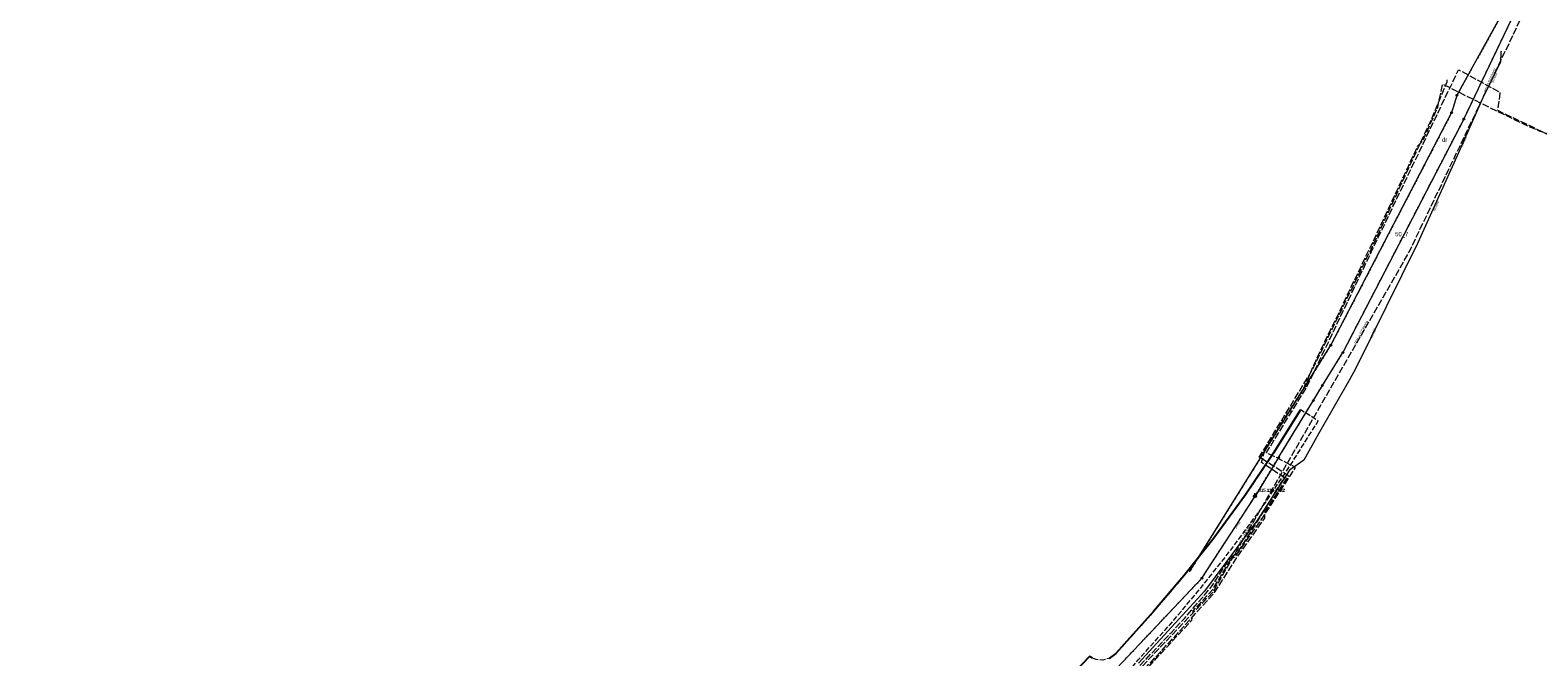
# Model space of a CAD drawing. Header units: feet. Extents: x 6524992 to 6539952, y 6047571 to 6067901.
# Tile 47 of 53: x 6531568 to 6532003, y 6048783 to 6048964. Entities that reach past the tile are written whole.
import ezdxf
from ezdxf.enums import TextEntityAlignment as Align

# ---------------------------------------------------------------- set-up
doc = ezdxf.new("R2010")
doc.units = ezdxf.units.FT
doc.header["$MEASUREMENT"] = 0
for name, pattern in [('1.5_0.5', [2, 1.5, -0.5]), ('218-500', [1, 0.5, -0.5]), ('219-500', [0]), ('mz2.0_0.5', [2.5, 2, -0.5])]:
    doc.linetypes.add(name, pattern=pattern)
doc.layers.get('0').update_dxf_attribs({"linetype": 'CONTINUOUS', "lineweight": 18})
for name, color, linetype, transparency in [('131-Punkt osnowy pomiarowej', 7, 'CONTINUOUS', 0.5), ('131-Punkt osnowy pomiarowej-Atr103', 7, 'CONTINUOUS', 0.5), ('202-Punkt graniczny stabilizowany trwale', 7, 'CONTINUOUS', 0.5), ('210-Oznaczenie użytku', 7, 'CONTINUOUS', 0.5), ('211-Nr działki', 7, 'CONTINUOUS', 0.5), ('218-Granica użytku', 7, 'CONTINUOUS', 0.5), ('219-Linia granicy', 7, 'CONTINUOUS', 0.5), ('jezdnia (powierzchnia)', 7, 'CONTINUOUS', 0.5), ('jezdnia (powierzchnia)-Atr17', 7, 'CONTINUOUS', 0.5), ('krawężnik (linia)', 7, 'CONTINUOUS', 0.5), ('przewód gazowy - projektowany lub w budowie (linia) - ob. projektowany', 7, 'CONTINUOUS', 0.5), ('przewód gazowy - projektowany lub w budowie (linia) - ob. projektowany-Atr1', 7, 'CONTINUOUS', 0.5), ('przewód telekomunikacyjny - projektowany lub w budowie (linia) - ob. projektowany', 7, 'CONTINUOUS', 0.5), ('przewód wodociągowy (linia)', 7, 'CONTINUOUS', 0.5), ('przewód wodociągowy (linia)-Atr1', 7, 'CONTINUOUS', 0.5)]:
    doc.layers.add(name, color=color, linetype=linetype, transparency=transparency)
doc.styles.get("Standard").update_dxf_attribs({"font": 'arial.ttf'})

# ---------------------------------------------------------------- blocks, each defined once
blk = doc.blocks.new('202')
at = {"color": 0, "linetype": 'Continuous', "lineweight": 0}
blk.add_circle((0, 0), 0.25, dxfattribs=at)
blk = doc.blocks.new('131')
at = {"color": 0, "linetype": 'Continuous', "lineweight": 13}
blk.add_line((0, 0.375), (0, 0.875), dxfattribs=at)
blk.add_circle((0, 0), 0.375, dxfattribs=at)

msp = doc.modelspace()

# ---------------------------------------------------------------- linework, layer by layer
at = {"layer": '218-Granica użytku', "color": 3, "linetype": '218-500', "lineweight": 18, "flags": 128}
for points in [[(6531981.96, 6048938.42), (6532012.54, 6049002.4)], [(6531993.89, 6048970.41), (6531979.95, 6048945.27)], [(6531979.95, 6048945.27), (6531978.4, 6048940.24)], [(6531978.4, 6048940.24), (6531975.72, 6048935.07)], [(6531975.72, 6048935.07), (6531943.56, 6048873.2)], [(6531977.04, 6048928.93), (6531981.96, 6048938.42)], [(6531947.05, 6048871.04), (6531977.04, 6048928.93)], [(6531943.56, 6048873.2), (6531902.75, 6048807.81)], [(6531941.12, 6048861.56), (6531947.05, 6048871.04)], [(6531938.51, 6048857.18), (6531941.12, 6048861.56)], [(6531928.5, 6048840.77), (6531938.51, 6048857.18)], [(6531921.62, 6048829.49), (6531928.5, 6048840.77)], [(6531906.36, 6048805.96), (6531921.62, 6048829.49)], [(6531867.09, 6048764.46), (6531906.36, 6048805.96)]]:
    msp.add_lwpolyline(points, dxfattribs=at)
at = {"layer": '219-Linia granicy', "color": 3, "linetype": '219-500', "lineweight": 18, "flags": 128}
for points in [[(6531981.96, 6048938.42), (6532012.54, 6049002.4)], [(6531979.95, 6048945.27), (6531993.89, 6048970.41)], [(6531979.95, 6048945.27), (6531978.4, 6048940.24)], [(6531943.56, 6048873.2), (6531978.4, 6048940.24)], [(6531981.96, 6048938.42), (6531947.05, 6048871.04)], [(6531902.75, 6048807.81), (6531943.56, 6048873.2)], [(6531941.12, 6048861.56), (6531947.05, 6048871.04)], [(6531938.51, 6048857.18), (6531941.12, 6048861.56)], [(6531928.5, 6048840.77), (6531938.51, 6048857.18)], [(6531928.5, 6048840.77), (6531921.62, 6048829.49)], [(6531906.36, 6048805.96), (6531921.62, 6048829.49)], [(6531867.09, 6048764.46), (6531906.36, 6048805.96)]]:
    msp.add_lwpolyline(points, dxfattribs=at)
at = {"layer": 'jezdnia (powierzchnia)', "color": 7, "linetype": '1.5_0.5', "lineweight": 18, "flags": 128}
msp.add_lwpolyline([(6531934.86, 6048854.54), (6531926.95, 6048841.93), (6531918.96, 6048830.06), (6531909.5, 6048817.18), (6531901.18, 6048806.68), (6531892.44, 6048796.38), (6531883.95, 6048786.92), (6531881.51, 6048784.27), (6531879.59, 6048782.86), (6531877.75, 6048782.38), (6531875.82, 6048782.5), (6531874.76, 6048782.88), (6531873.9, 6048783.37), (6531869.6, 6048778.86), (6531870.13, 6048778.03), (6531870.82, 6048776.02), (6531870.85, 6048775.07), (6531870.54, 6048773.29), (6531869.38, 6048771.34), (6531868.01, 6048769.93), (6531863.36, 6048765.34), (6531859.32, 6048761.55), (6531848.76, 6048752.38), (6531843.59, 6048748.2), (6531831.18, 6048739.14), (6531817.84, 6048729.74), (6531793.06, 6048712.45), (6531781.56, 6048705.02), (6531771.84, 6048699.39), (6531762.11, 6048694.16), (6531748.35, 6048687.6), (6531736.63, 6048682.63), (6531731.2, 6048680.43), (6531723.01, 6048677.15), (6531720.39, 6048676.29), (6531718.04, 6048676.19), (6531716, 6048676.85), (6531700.78, 6048671.82), (6531700.43, 6048670.57), (6531699.94, 6048669.55), (6531698.66, 6048667.85), (6531696.88, 6048666.7), (6531694.1, 6048665.57), (6531671.86, 6048656.66), (6531663.54, 6048653.32), (6531665.69, 6048647.72), (6531673.65, 6048650.92), (6531696.57, 6048660.12), (6531711.19, 6048665.9), (6531713.11, 6048666.5), (6531715.24, 6048666.77), (6531717.08, 6048666.7), (6531718.61, 6048666.2), (6531721.55, 6048664.8), (6531726.41, 6048662.46), (6531732.77, 6048659.4), (6531735.33, 6048664.82), (6531734.21, 6048665.57), (6531733.07, 6048666.83), (6531732.2, 6048668.59), (6531731.94, 6048669.96), (6531732.02, 6048671.12), (6531732.75, 6048673.21), (6531733.92, 6048674.7), (6531735.62, 6048675.73), (6531738.9, 6048677.05), (6531750.92, 6048682.22), (6531764.64, 6048688.73), (6531774.64, 6048694.07), (6531784.88, 6048700.05), (6531796.3, 6048707.41), (6531807.81, 6048715.38), (6531812.49, 6048718.65), (6531821.51, 6048725), (6531834.56, 6048734.18), (6531847.16, 6048743.36), (6531852.83, 6048747.95), (6531863.16, 6048756.92), (6531867.95, 6048761.44), (6531872.3, 6048765.7), (6531873.84, 6048766.99), (6531875.25, 6048767.75), (6531877.35, 6048768.27), (6531879.48, 6048768.24), (6531881.09, 6048767.74), (6531883.2, 6048766.46), (6531886.63, 6048772.09), (6531886.01, 6048772.9), (6531885.74, 6048773.58), (6531885.26, 6048775.66), (6531885.44, 6048778.18), (6531886.52, 6048780.64), (6531887.99, 6048782.41), (6531897.21, 6048792.67), (6531905.82, 6048802.85), (6531914.51, 6048813.86), (6531923.67, 6048826.32), (6531932.04, 6048838.77), (6531939.94, 6048851.37)], close=True, dxfattribs=at)
at = {"layer": 'krawężnik (linia)', "color": 7, "linetype": 'Continuous', "lineweight": 25, "flags": 128}
for points in [[(6531934.86, 6048854.54), (6531926.95, 6048841.93), (6531918.96, 6048830.06), (6531909.51, 6048817.18), (6531901.18, 6048806.68), (6531892.44, 6048796.38), (6531883.95, 6048786.92), (6531881.51, 6048784.27), (6531879.59, 6048782.86)], [(6531874.76, 6048782.88), (6531873.9, 6048783.37), (6531869.6, 6048778.86)]]:
    msp.add_lwpolyline(points, dxfattribs=at)
at = {"layer": 'przewód gazowy - projektowany lub w budowie (linia) - ob. projektowany', "color": 40, "linetype": 'mz2.0_0.5', "lineweight": 18, "flags": 128}
msp.add_lwpolyline([(6531690.01, 6048665.15), (6531705.22, 6048670.84), (6531756.46, 6048692.62), (6531793.49, 6048714.58), (6531799.26, 6048707.84), (6531862.73, 6048752.81), (6531909.69, 6048802.17), (6531966.26, 6048900.24), (6532014.1, 6049000.15), (6532034.9, 6049048.6), (6532041.53, 6049062.44), (6532044.86, 6049070.44), (6532052.42, 6049074.25), (6532055.45, 6049082.73)], dxfattribs=at)
at = {"layer": 'przewód telekomunikacyjny - projektowany lub w budowie (linia) - ob. projektowany', "color": 30, "linetype": 'mz2.0_0.5', "lineweight": 18, "flags": 128}
for points in [[(6531753.12, 6048673.62), (6531753.23, 6048673.87), (6531753.23, 6048682.07), (6531760.75, 6048685.73), (6531777.15, 6048694.77), (6531800.34, 6048707.83), (6531813.67, 6048717.18), (6531830.05, 6048728.43), (6531830.46, 6048728.71), (6531835.4, 6048732.11), (6531845.84, 6048739.58), (6531854.92, 6048747), (6531854.92, 6048748.31), (6531862.45, 6048753.52), (6531869.1, 6048760.31), (6531872.59, 6048764.11), (6531891.74, 6048784.23), (6531897.03, 6048789.81), (6531897.24, 6048790.02), (6531897.37, 6048790.17), (6531901.33, 6048794.35), (6531909.25, 6048803.65), (6531914.27, 6048811.59), (6531915.91, 6048812.08), (6531923.75, 6048823.2), (6531933.29, 6048837.72), (6531933.4, 6048837.91), (6531933.18, 6048838.04), (6531925.22, 6048842.08), (6531925.01, 6048842.19), (6531925.12, 6048842.42), (6531936.53, 6048860.93), (6531941.78, 6048871.83), (6531950.42, 6048889.96), (6531955.71, 6048901.05), (6531980.31, 6048952.43), (6531980.41, 6048952.64), (6531980.66, 6048952.52), (6531992.22, 6048946.25), (6531992.35, 6048946.16), (6531992.34, 6048945.91), (6531991.7, 6048940.95), (6532014.99, 6048929.83), (6532015.25, 6048929.81), (6532015.5, 6048929.74), (6532050.39, 6048912.7), (6532096.82, 6048890.81), (6532097.09, 6048890.68), (6532097.28, 6048890.55), (6532138.04, 6048871.33), (6532151.48, 6048871.68), (6532151.69, 6048871.67), (6532151.71, 6048871.94), (6532153.41, 6048884.9), (6532174.64, 6048886.43), (6532178.68, 6048884.36), (6532188.6, 6048879.25), (6532188.85, 6048879.11), (6532189.05, 6048879.03), (6532202.51, 6048858.12), (6532206.42, 6048854.14), (6532213.39, 6048851.14), (6532213.6, 6048851.04), (6532206.2, 6048834.9), (6532206.11, 6048834.67), (6532206.32, 6048834.57), (6532209.41, 6048833.26), (6532226.82, 6048825.01), (6532229.52, 6048824.19), (6532236.27, 6048838.33), (6532243.34, 6048835.05), (6532242.46, 6048832.65)], [(6531568.24, 6048619.8), (6531568.67, 6048619.94), (6531572.29, 6048623.33), (6531622.16, 6048639.9), (6531634.45, 6048644.52), (6531638.17, 6048644.19), (6531671.49, 6048657.1), (6531672.12, 6048658.8), (6531686.7, 6048664.57), (6531697.18, 6048668.72), (6531697.93, 6048668.73), (6531703.21, 6048670.97), (6531703.64, 6048672.18), (6531714.35, 6048676.87), (6531752.81, 6048693.37), (6531770.84, 6048703), (6531797.61, 6048720), (6531803.75, 6048710.52), (6531829.31, 6048728.41), (6531829.55, 6048728.77), (6531830.24, 6048729.25), (6531830.76, 6048729.32), (6531843.03, 6048737.91), (6531846.28, 6048740.34), (6531849.41, 6048741.92), (6531863.18, 6048752.15), (6531880.15, 6048769.44), (6531898, 6048788.57), (6531907.66, 6048799.24), (6531910.02, 6048801.83), (6531916.48, 6048812.02), (6531924.49, 6048823.3), (6531924.63, 6048825.25), (6531931.38, 6048835.54), (6531922.93, 6048840.88), (6531938.23, 6048866.1), (6531955.49, 6048901.5), (6531972.68, 6048938.54), (6531977.15, 6048949.18), (6531977.07, 6048949.9)], [(6531706.93, 6048649.69), (6531710.75, 6048655.55), (6531713.7, 6048660.01), (6531708.13, 6048667.75), (6531705.27, 6048671.76), (6531705.27, 6048672.18), (6531717.55, 6048677.27), (6531726.15, 6048680.82), (6531733.95, 6048683.69), (6531742.1, 6048687.22), (6531752.72, 6048691.87), (6531755.86, 6048693.31), (6531763.33, 6048697.81), (6531773.08, 6048703.19), (6531780.31, 6048707.41), (6531787.58, 6048711.88), (6531792.79, 6048715.24), (6531794.74, 6048716.43), (6531800.15, 6048709.57), (6531807.95, 6048714.78), (6531816.25, 6048720.69), (6531825.55, 6048727.06), (6531830.8, 6048730.89), (6531842.77, 6048739.27), (6531853.8, 6048747.24), (6531857.13, 6048747.18), (6531863.61, 6048752.1), (6531869.13, 6048757.59), (6531875.37, 6048763.87), (6531876.77, 6048765.35), (6531880.47, 6048769.16), (6531888.71, 6048777.99), (6531894.8, 6048784.52), (6531903.44, 6048793.89), (6531903.88, 6048796.55), (6531909.5, 6048802.76), (6531914.43, 6048810.92), (6531915, 6048812.25), (6531916.84, 6048813.64), (6531920.46, 6048819.22), (6531924.61, 6048825.94), (6531930.11, 6048835.01), (6531923.6, 6048839.36), (6531924.53, 6048842.82), (6531927.18, 6048847.09), (6531931.72, 6048854.39), (6531935.79, 6048860.81), (6531938.71, 6048867.58), (6531941.8, 6048874.27), (6531944.96, 6048880.54), (6531948.65, 6048888.39), (6531951.99, 6048895.25), (6531956.03, 6048903.66), (6531961.03, 6048914.24), (6531965.67, 6048924.18), (6531967.68, 6048928.48), (6531968.59, 6048930.64), (6531970.1, 6048932.2), (6531972.63, 6048937.77), (6531974.42, 6048941.79), (6531975.82, 6048948.52), (6531991.7, 6048940.63), (6532001.18, 6048936.09), (6532003.91, 6048934.96), (6532011.71, 6048932.32), (6532017.77, 6048929.38), (6532021.09, 6048926.88), (6532025, 6048924.01), (6532031.82, 6048920.79), (6532042.23, 6048915.86), (6532053.01, 6048910.7), (6532064.72, 6048905.2), (6532076.32, 6048899.75), (6532087.55, 6048894.45), (6532091.09, 6048892.46), (6532095.66, 6048889.88), (6532103.83, 6048886.2), (6532119.27, 6048879), (6532135.1, 6048871.73), (6532138.35, 6048870.39), (6532146.64, 6048869.74), (6532149.6, 6048869.57), (6532162.03, 6048870.45), (6532172.87, 6048871.27), (6532181.8, 6048884.33), (6532190.96, 6048879.87), (6532201.93, 6048866.18), (6532207.09, 6048859.78), (6532214.04, 6048854.15), (6532214.9, 6048852.81), (6532214.54, 6048850.98), (6532208.88, 6048839.36), (6532207.45, 6048836.13), (6532208.57, 6048834.52), (6532222.88, 6048827.77), (6532226.44, 6048826.12), (6532230.85, 6048824.95), (6532231.25, 6048825.45), (6532236.94, 6048837.22), (6532242.7, 6048834.67), (6532242.47, 6048832.45)]]:
    msp.add_lwpolyline(points, dxfattribs=at)
at = {"layer": 'przewód wodociągowy (linia)', "color": 5, "linetype": 'Continuous', "lineweight": 18, "flags": 128}
msp.add_lwpolyline([(6531992.67, 6048957.98), (6531992.58, 6048957.73), (6531992.54, 6048954.85), (6531992.4, 6048954.6), (6531992.31, 6048954.37), (6531992.11, 6048954.17), (6531987.47, 6048944.58), (6531979.91, 6048927.59), (6531968.57, 6048902.55), (6531950.55, 6048866.16), (6531948.71, 6048862.75), (6531940.04, 6048847.58), (6531935.78, 6048840.03), (6531931.93, 6048837.33), (6531931.62, 6048837.12), (6531922.46, 6048822.87), (6531907.1, 6048802.22), (6531888.06, 6048781.42)], dxfattribs=at)

# ---------------------------------------------------------------- block references
at = {"layer": '131-Punkt osnowy pomiarowej', "color": 7, "linetype": 'Continuous', "lineweight": 18}
for p in [(6531921.66, 6048829.62), (6531921.66, 6048829.62), (6531921.76, 6048829.63)]:
    msp.add_blockref('131', p, dxfattribs=at)
at = {"layer": '202-Punkt graniczny stabilizowany trwale', "color": 3, "linetype": 'Continuous', "lineweight": 18}
for p in [(6531979.95, 6048945.27), (6531978.4, 6048940.24), (6531981.96, 6048938.42), (6531943.56, 6048873.2), (6531947.05, 6048871.04), (6531941.12, 6048861.56), (6531938.51, 6048857.18), (6531928.5, 6048840.77), (6531921.62, 6048829.49), (6531906.36, 6048805.96)]:
    msp.add_blockref('202', p, dxfattribs=at)

# ---------------------------------------------------------------- texts
at = {"layer": '131-Punkt osnowy pomiarowej-Atr103', "color": 7, "width": 0.9}
for s, p in [('315.114-3081', (6531922.66, 6048830.62)), ('315.132-2623', (6531922.66, 6048830.62)), ('315.132-2082', (6531922.76, 6048830.63))]:
    msp.add_text(s, height=0.9, dxfattribs=at).set_placement(p, align=Align.BOTTOM_LEFT)
at = {"layer": '210-Oznaczenie użytku', "color": 3, "linetype": 'Continuous', "lineweight": 18, "width": 0.9}
msp.add_text('dr', height=1.25, dxfattribs=at).set_placement((6531975.66, 6048931.84))
at = {"layer": '211-Nr działki', "color": 3, "linetype": 'Continuous', "lineweight": 18, "width": 0.9}
msp.add_text('50_7', height=1.25, dxfattribs=at).set_placement((6531962.11, 6048905.87), align=Align.TOP_LEFT)
at = {"layer": 'jezdnia (powierzchnia)-Atr17', "color": 7, "width": 0.9}
msp.add_text('j.mb.', height=0.75, rotation=53.678, dxfattribs=at).set_placement((6531916.25, 6048820.33))
at = {"layer": 'przewód gazowy - projektowany lub w budowie (linia) - ob. projektowany-Atr1', "color": 7, "width": 0.9}
for rotation, p in [(64.414, (6531988.21, 6048946.09)), (60.022, (6531950.84, 6048873.51)), (60.022, (6531917.63, 6048815.94))]:
    msp.add_text('proj. g 572/2009', height=0.75, rotation=rotation, dxfattribs=at).set_placement(p)
at = {"layer": 'przewód wodociągowy (linia)-Atr1', "color": 5, "width": 0.9}
for rotation, p in [(64.18, (6531989.68, 6048949.15)), (65.635, (6531972.91, 6048912.13))]:
    msp.add_text('wo160', height=0.75, rotation=rotation, dxfattribs=at).set_placement(p, align=Align.TOP_LEFT)
for rotation, p in [(66.013, (6531981.21, 6048930.51)), (63.656, (6531955.06, 6048875.28))]:
    msp.add_text('wo160', height=0.75, rotation=rotation, dxfattribs=at).set_placement(p, align=Align.MIDDLE_LEFT)
msp.add_text('wo160', height=0.75, rotation=53.357, dxfattribs=at).set_placement((6531919.23, 6048818.52))

doc.saveas('drawing.dxf')
